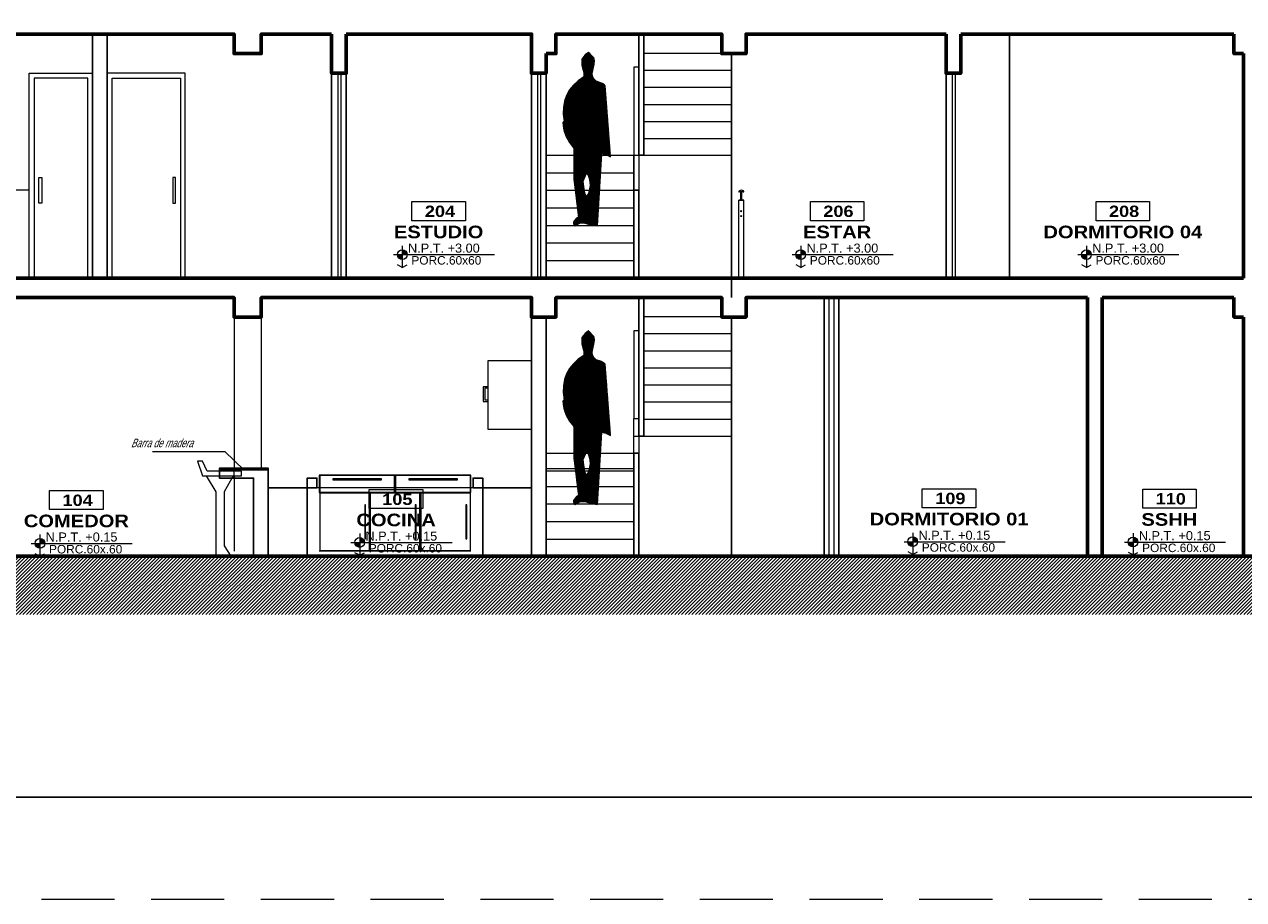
# Model space of a CAD drawing. Header units: metres. Extents: x -13 to 533, y -25 to 219.
# Tile 70 of 99: x 103 to 115, y -7 to 2. Entities that reach past the tile are written whole.
import ezdxf
from ezdxf.enums import TextEntityAlignment as Align

# ---------------------------------------------------------------- set-up
doc = ezdxf.new("R2010")
doc.units = ezdxf.units.M
doc.linetypes.add('HIDDEN', pattern=[0.375, 0.25, -0.125])
for name, color, linetype, lineweight in [('NPT', 255, 'Continuous', 13), ('Pluma 0.1', 252, 'Continuous', 9), ('Pluma 0.2', 252, 'Continuous', 20), ('PLUMA 0.3', 251, 'Continuous', 30), ('PLUMA 0.8', 1, 'Continuous', 60), ('TEXTO', 14, 'Continuous', 40), ('Textos', 7, 'Continuous', 0)]:
    doc.layers.add(name, color=color, linetype=linetype, lineweight=lineweight)
doc.layers.add('TEXTO 0.3', color=3, linetype='Continuous')
doc.layers.add('TEXTURAS', color=7, linetype='Continuous', lineweight=5, true_color=0x8a8a8a)
doc.styles.add('ARIAL BLACK', font='txt', dxfattribs={"height": 0.1})
doc.styles.add('STYLE1', font='arial.ttf', dxfattribs={"height": 0.3})
doc.styles.add('TTArial', font='ARIALN.TTF')

# ---------------------------------------------------------------- blocks, each defined once
blk = doc.blocks.new('A$C4A151EDC')
at = {"color": 0}
for p, q in [((0.176, 1.784), (0.254, 1.862)), ((0.176, 1.777), (0.257, 1.859)), ((0.176, 1.772), (0.261, 1.856)), ((0.177, 1.791), (0.25, 1.864)), ((0.177, 1.766), (0.265, 1.854)), ((0.178, 1.799), (0.247, 1.867)), ((0.178, 1.76), (0.268, 1.851)), ((0.178, 1.755), (0.272, 1.848)), ((0.179, 1.806), (0.243, 1.87)), ((0.179, 1.749), (0.275, 1.846)), ((0.18, 1.744), (0.278, 1.842)), ((0.223, 1.856), (0.239, 1.873)), ((0.181, 1.739), (0.281, 1.839)), ((0.182, 1.734), (0.284, 1.835)), ((0.183, 1.728), (0.287, 1.832)), ((0.184, 1.723), (0.289, 1.828)), ((0.185, 1.718), (0.292, 1.825)), ((0.186, 1.713), (0.295, 1.822)), ((0.186, 1.594), (0.305, 1.713)), ((0.188, 1.708), (0.298, 1.818)), ((0.189, 1.703), (0.301, 1.815)), ((0.19, 1.698), (0.303, 1.811)), ((0.191, 1.693), (0.306, 1.808)), ((0.192, 1.687), (0.309, 1.804)), ((0.192, 1.606), (0.307, 1.721)), ((0.193, 1.682), (0.312, 1.801)), ((0.194, 1.677), (0.312, 1.795)), ((0.195, 1.672), (0.312, 1.788)), ((0.196, 1.666), (0.311, 1.782)), ((0.196, 1.616), (0.309, 1.729)), ((0.197, 1.661), (0.311, 1.775)), ((0.197, 1.655), (0.311, 1.769)), ((0.197, 1.623), (0.31, 1.736)), ((0.198, 1.65), (0.311, 1.762)), ((0.198, 1.637), (0.31, 1.749)), ((0.198, 1.63), (0.31, 1.743)), ((0.199, 1.644), (0.31, 1.756)), ((0.042, 1.294), (0.33, 1.581)), ((0.043, 1.307), (0.322, 1.586)), ((0.043, 1.3), (0.326, 1.583)), ((0.044, 1.314), (0.318, 1.588)), ((0.045, 1.327), (0.311, 1.593)), ((0.045, 1.321), (0.315, 1.591)), ((0.046, 1.341), (0.303, 1.598)), ((0.046, 1.334), (0.307, 1.596)), ((0.047, 1.355), (0.296, 1.603)), ((0.047, 1.348), (0.3, 1.601)), ((0.048, 1.368), (0.289, 1.609)), ((0.048, 1.361), (0.292, 1.606)), ((0.049, 1.382), (0.288, 1.62)), ((0.049, 1.375), (0.288, 1.614)), ((0.05, 1.395), (0.288, 1.633)), ((0.05, 1.389), (0.288, 1.627)), ((0.051, 1.409), (0.288, 1.645)), ((0.051, 1.402), (0.288, 1.639)), ((0.052, 1.422), (0.289, 1.659)), ((0.052, 1.416), (0.288, 1.652)), ((0.053, 1.436), (0.296, 1.679)), ((0.053, 1.429), (0.293, 1.669)), ((0.054, 1.45), (0.302, 1.697)), ((0.054, 1.443), (0.3, 1.688)), ((0.055, 1.456), (0.304, 1.705)), ((0.021, 1.022), (0.452, 1.453)), ((0.021, 1.015), (0.454, 1.449)), ((0.022, 1.036), (0.448, 1.461)), ((0.022, 1.029), (0.45, 1.457)), ((0.023, 1.049), (0.443, 1.469)), ((0.023, 1.042), (0.446, 1.465)), ((0.024, 1.056), (0.44, 1.472)), ((0.025, 1.07), (0.435, 1.479)), ((0.025, 1.063), (0.437, 1.476)), ((0.026, 1.083), (0.429, 1.486)), ((0.026, 1.076), (0.432, 1.483)), ((0.027, 1.097), (0.423, 1.493)), ((0.027, 1.09), (0.426, 1.489)), ((0.028, 1.11), (0.418, 1.5)), ((0.028, 1.103), (0.421, 1.496)), ((0.029, 1.124), (0.412, 1.507)), ((0.029, 1.117), (0.415, 1.503)), ((0.03, 1.137), (0.407, 1.514)), ((0.03, 1.131), (0.409, 1.51)), ((0.031, 1.151), (0.401, 1.52)), ((0.031, 1.144), (0.404, 1.517)), ((0.032, 1.165), (0.394, 1.526)), ((0.032, 1.158), (0.397, 1.523)), ((0.033, 1.178), (0.388, 1.532)), ((0.033, 1.171), (0.391, 1.529)), ((0.034, 1.185), (0.384, 1.535)), ((0.035, 1.198), (0.378, 1.541)), ((0.035, 1.192), (0.381, 1.538)), ((0.036, 1.212), (0.371, 1.547)), ((0.036, 1.205), (0.375, 1.544)), ((0.037, 1.226), (0.365, 1.553)), ((0.037, 1.219), (0.368, 1.55)), ((0.038, 1.239), (0.358, 1.559)), ((0.038, 1.232), (0.361, 1.556)), ((0.039, 1.253), (0.352, 1.565)), ((0.039, 1.246), (0.355, 1.562)), ((0.04, 1.266), (0.344, 1.57)), ((0.04, 1.26), (0.348, 1.568)), ((0.041, 1.28), (0.337, 1.576)), ((0.041, 1.273), (0.341, 1.573)), ((0.042, 1.287), (0.333, 1.578)), ((0.056, 1.463), (0.153, 1.56)), ((0.056, 1.47), (0.143, 1.557)), ((0.057, 1.477), (0.133, 1.553)), ((0.057, 1.484), (0.124, 1.55)), ((0.058, 1.49), (0.114, 1.547)), ((0.058, 1.497), (0.104, 1.543)), ((0.059, 1.504), (0.093, 1.539)), ((0.059, 1.511), (0.08, 1.532)), ((0.006, 0.825), (0.502, 1.321)), ((0.006, 0.818), (0.503, 1.316)), ((0.007, 0.839), (0.5, 1.332)), ((0.007, 0.832), (0.501, 1.327)), ((0.008, 0.852), (0.498, 1.343)), ((0.008, 0.846), (0.499, 1.337)), ((0.009, 0.866), (0.496, 1.352)), ((0.009, 0.859), (0.497, 1.348)), ((0.01, 0.88), (0.493, 1.362)), ((0.01, 0.873), (0.494, 1.357)), ((0.011, 0.893), (0.489, 1.371)), ((0.011, 0.886), (0.491, 1.366)), ((0.012, 0.907), (0.486, 1.38)), ((0.012, 0.9), (0.488, 1.376)), ((0.013, 0.913), (0.484, 1.385)), ((0.014, 0.927), (0.481, 1.394)), ((0.014, 0.92), (0.483, 1.39)), ((0.015, 0.941), (0.478, 1.404)), ((0.015, 0.934), (0.48, 1.399)), ((0.016, 0.954), (0.474, 1.412)), ((0.016, 0.947), (0.476, 1.408)), ((0.017, 0.968), (0.47, 1.42)), ((0.017, 0.961), (0.472, 1.416)), ((0.018, 0.981), (0.465, 1.429)), ((0.018, 0.975), (0.468, 1.424)), ((0.019, 0.995), (0.461, 1.437)), ((0.019, 0.988), (0.463, 1.433)), ((0.02, 1.008), (0.457, 1.445)), ((0.02, 1.002), (0.459, 1.441)), ((0, 0.751), (0.51, 1.26)), ((0.001, 0.764), (0.51, 1.272)), ((0.001, 0.757), (0.51, 1.266)), ((0.002, 0.778), (0.509, 1.284)), ((0.002, 0.771), (0.509, 1.278)), ((0.002, 0.746), (0.51, 1.254)), ((0.003, 0.785), (0.508, 1.289)), ((0.004, 0.798), (0.506, 1.3)), ((0.004, 0.791), (0.507, 1.295)), ((0.005, 0.812), (0.504, 1.311)), ((0.005, 0.805), (0.505, 1.305)), ((0.015, 0.752), (0.51, 1.248)), ((0.027, 0.759), (0.51, 1.242)), ((0.04, 0.765), (0.51, 1.236)), ((0.052, 0.771), (0.511, 1.229)), ((0.06, 0.773), (0.511, 1.223)), ((0.068, 0.774), (0.511, 1.217)), ((0.076, 0.776), (0.511, 1.211)), ((0.084, 0.778), (0.511, 1.205)), ((0.092, 0.779), (0.51, 1.198)), ((0.096, 0.777), (0.509, 1.191)), ((0.096, 0.771), (0.509, 1.184)), ((0.096, 0.765), (0.508, 1.177)), ((0.097, 0.759), (0.507, 1.17)), ((0.097, 0.753), (0.507, 1.163)), ((0.097, 0.747), (0.506, 1.156)), ((0.098, 0.742), (0.505, 1.149)), ((0.098, 0.736), (0.504, 1.142)), ((0.098, 0.73), (0.504, 1.135)), ((0.099, 0.724), (0.503, 1.128)), ((0.099, 0.718), (0.506, 1.125)), ((0.1, 0.712), (0.509, 1.122)), ((0.1, 0.706), (0.513, 1.119)), ((0.1, 0.7), (0.516, 1.116)), ((0.101, 0.694), (0.515, 1.108)), ((0.101, 0.688), (0.514, 1.101)), ((0.101, 0.683), (0.513, 1.094)), ((0.102, 0.677), (0.512, 1.087)), ((0.102, 0.671), (0.512, 1.08)), ((0.102, 0.665), (0.511, 1.073)), ((0.103, 0.659), (0.51, 1.066)), ((0.103, 0.653), (0.509, 1.059)), ((0.103, 0.647), (0.508, 1.052)), ((0.104, 0.641), (0.507, 1.045)), ((0.104, 0.635), (0.507, 1.038)), ((0.105, 0.629), (0.504, 1.028)), ((0.105, 0.624), (0.5, 1.019)), ((0.105, 0.618), (0.497, 1.01)), ((0.106, 0.612), (0.494, 1)), ((0.106, 0.606), (0.491, 0.991)), ((0.106, 0.6), (0.488, 0.981)), ((0.107, 0.594), (0.485, 0.972)), ((0.107, 0.588), (0.481, 0.962)), ((0.107, 0.582), (0.472, 0.947)), ((0.108, 0.576), (0.464, 0.932)), ((0.108, 0.57), (0.455, 0.917)), ((0.109, 0.565), (0.447, 0.903)), ((0.109, 0.559), (0.424, 0.873)), ((0.109, 0.553), (0.396, 0.839)), ((0.11, 0.547), (0.396, 0.833)), ((0.11, 0.541), (0.396, 0.827)), ((0.11, 0.535), (0.396, 0.821)), ((0.111, 0.529), (0.396, 0.814)), ((0.111, 0.523), (0.396, 0.808)), ((0.111, 0.517), (0.396, 0.802)), ((0.112, 0.511), (0.396, 0.796)), ((0.112, 0.505), (0.396, 0.789)), ((0.112, 0.5), (0.396, 0.783)), ((0.113, 0.494), (0.396, 0.777)), ((0.113, 0.488), (0.396, 0.771)), ((0.114, 0.482), (0.396, 0.764)), ((0.114, 0.476), (0.396, 0.758)), ((0.114, 0.47), (0.396, 0.752)), ((0.115, 0.464), (0.396, 0.745)), ((0.115, 0.458), (0.396, 0.739)), ((0.115, 0.452), (0.396, 0.733)), ((0.116, 0.446), (0.396, 0.727)), ((0.116, 0.441), (0.396, 0.72)), ((0.116, 0.435), (0.396, 0.714)), ((0.117, 0.429), (0.396, 0.708)), ((0.117, 0.423), (0.396, 0.702)), ((0.264, 0.564), (0.396, 0.695)), ((0.266, 0.559), (0.396, 0.689)), ((0.268, 0.555), (0.396, 0.683)), ((0.27, 0.55), (0.396, 0.677)), ((0.272, 0.546), (0.396, 0.67)), ((0.273, 0.542), (0.396, 0.664)), ((0.118, 0.417), (0.239, 0.539)), ((0.118, 0.411), (0.234, 0.527)), ((0.275, 0.537), (0.396, 0.658)), ((0.277, 0.533), (0.396, 0.652)), ((0.279, 0.528), (0.396, 0.645)), ((0.281, 0.524), (0.396, 0.639)), ((0.283, 0.52), (0.396, 0.633)), ((0.285, 0.515), (0.396, 0.627)), ((0.286, 0.511), (0.396, 0.62)), ((0.288, 0.506), (0.396, 0.614)), ((0.29, 0.502), (0.396, 0.608)), ((0.292, 0.498), (0.396, 0.601)), ((0.293, 0.424), (0.396, 0.526)), ((0.294, 0.493), (0.396, 0.595)), ((0.294, 0.431), (0.396, 0.533)), ((0.295, 0.438), (0.396, 0.539)), ((0.296, 0.489), (0.396, 0.589)), ((0.296, 0.452), (0.396, 0.551)), ((0.296, 0.445), (0.396, 0.545)), ((0.297, 0.459), (0.396, 0.558)), ((0.298, 0.484), (0.396, 0.583)), ((0.298, 0.466), (0.396, 0.564)), ((0.299, 0.48), (0.396, 0.576)), ((0.299, 0.473), (0.396, 0.57)), ((0.118, 0.405), (0.228, 0.515)), ((0.119, 0.399), (0.226, 0.506)), ((0.119, 0.393), (0.224, 0.498)), ((0.119, 0.387), (0.222, 0.491)), ((0.12, 0.382), (0.221, 0.483)), ((0.12, 0.376), (0.22, 0.475)), ((0.12, 0.37), (0.219, 0.469)), ((0.121, 0.364), (0.219, 0.462)), ((0.121, 0.358), (0.219, 0.456)), ((0.122, 0.352), (0.219, 0.449)), ((0.122, 0.346), (0.219, 0.443)), ((0.122, 0.34), (0.219, 0.437)), ((0.123, 0.334), (0.22, 0.432)), ((0.123, 0.328), (0.221, 0.426)), ((0.123, 0.323), (0.222, 0.421)), ((0.124, 0.317), (0.223, 0.416)), ((0.124, 0.311), (0.224, 0.411)), ((0.124, 0.305), (0.225, 0.406)), ((0.125, 0.299), (0.226, 0.4)), ((0.125, 0.293), (0.227, 0.395)), ((0.132, 0.175), (0.387, 0.43)), ((0.133, 0.169), (0.386, 0.423)), ((0.133, 0.163), (0.386, 0.416)), ((0.133, 0.157), (0.385, 0.409)), ((0.134, 0.151), (0.384, 0.402)), ((0.264, 0.313), (0.388, 0.437)), ((0.269, 0.324), (0.389, 0.444)), ((0.273, 0.335), (0.39, 0.451)), ((0.278, 0.345), (0.391, 0.458)), ((0.282, 0.356), (0.391, 0.465)), ((0.284, 0.364), (0.392, 0.472)), ((0.285, 0.372), (0.393, 0.48)), ((0.287, 0.379), (0.394, 0.487)), ((0.288, 0.387), (0.395, 0.494)), ((0.289, 0.395), (0.395, 0.501)), ((0.291, 0.402), (0.396, 0.508)), ((0.292, 0.417), (0.396, 0.52)), ((0.292, 0.409), (0.396, 0.514)), ((0.125, 0.287), (0.228, 0.39)), ((0.126, 0.281), (0.229, 0.385)), ((0.126, 0.275), (0.23, 0.379)), ((0.127, 0.269), (0.231, 0.374)), ((0.127, 0.264), (0.232, 0.369)), ((0.127, 0.258), (0.234, 0.364)), ((0.128, 0.252), (0.236, 0.36)), ((0.128, 0.246), (0.237, 0.355)), ((0.128, 0.24), (0.239, 0.351)), ((0.129, 0.234), (0.241, 0.347)), ((0.129, 0.228), (0.243, 0.342)), ((0.129, 0.222), (0.245, 0.338)), ((0.13, 0.216), (0.247, 0.334)), ((0.13, 0.21), (0.25, 0.33)), ((0.131, 0.205), (0.253, 0.327)), ((0.131, 0.199), (0.255, 0.323)), ((0.131, 0.193), (0.258, 0.32)), ((0.132, 0.187), (0.261, 0.316)), ((0.132, 0.181), (0.263, 0.312)), ((0.134, 0.146), (0.383, 0.395)), ((0.135, 0.14), (0.382, 0.387)), ((0.135, 0.134), (0.381, 0.38)), ((0.135, 0.128), (0.381, 0.373)), ((0.136, 0.122), (0.38, 0.366)), ((0.136, 0.116), (0.379, 0.359)), ((0.136, 0.11), (0.378, 0.352)), ((0.137, 0.104), (0.377, 0.345)), ((0.137, 0.098), (0.376, 0.338)), ((0.137, 0.092), (0.376, 0.331)), ((0.138, 0.087), (0.375, 0.324)), ((0.138, 0.081), (0.374, 0.317)), ((0.138, 0.075), (0.373, 0.309)), ((0.139, 0.069), (0.372, 0.302)), ((0.139, 0.063), (0.371, 0.295)), ((0.14, 0.057), (0.371, 0.288)), ((0.14, 0.051), (0.37, 0.281)), ((0.14, 0.045), (0.369, 0.274)), ((0.141, 0.039), (0.368, 0.267)), ((0.141, 0.033), (0.367, 0.26)), ((0.141, 0.028), (0.367, 0.253)), ((0.142, 0.022), (0.366, 0.246)), ((0.142, 0.016), (0.365, 0.239)), ((0.142, 0.01), (0.364, 0.231)), ((0.143, 0.004), (0.363, 0.224)), ((0.145, 0), (0.362, 0.217)), ((0.153, 0.001), (0.362, 0.21)), ((0.16, 0.003), (0.361, 0.203)), ((0.168, 0.004), (0.36, 0.196)), ((0.175, 0.005), (0.359, 0.189)), ((0.183, 0.006), (0.358, 0.182)), ((0.19, 0.007), (0.357, 0.175)), ((0.198, 0.009), (0.357, 0.168)), ((0.205, 0.01), (0.356, 0.161)), ((0.214, 0.013), (0.355, 0.154)), ((0.223, 0.015), (0.354, 0.146)), ((0.232, 0.018), (0.353, 0.139)), ((0.24, 0.02), (0.352, 0.132)), ((0.249, 0.023), (0.352, 0.125)), ((0.258, 0.025), (0.351, 0.118)), ((0.266, 0.027), (0.35, 0.111)), ((0.274, 0.029), (0.349, 0.104)), ((0.282, 0.03), (0.348, 0.097)), ((0.289, 0.032), (0.352, 0.094)), ((0.296, 0.032), (0.356, 0.092)), ((0.302, 0.032), (0.36, 0.09)), ((0.308, 0.032), (0.364, 0.088)), ((0.314, 0.032), (0.368, 0.085)), ((0.32, 0.031), (0.371, 0.082)), ((0.326, 0.03), (0.374, 0.079)), ((0.33, 0.029), (0.377, 0.076)), ((0.335, 0.027), (0.38, 0.072)), ((0.34, 0.025), (0.383, 0.069)), ((0.344, 0.024), (0.386, 0.065)), ((0.349, 0.022), (0.389, 0.062)), ((0.353, 0.02), (0.391, 0.059)), ((0.357, 0.018), (0.394, 0.055)), ((0.361, 0.015), (0.396, 0.05)), ((0.364, 0.013), (0.398, 0.046)), ((0.368, 0.01), (0.4, 0.042)), ((0.372, 0.008), (0.4, 0.036)), ((0.376, 0.005), (0.401, 0.03)), ((0.379, 0.003), (0.401, 0.024)), ((0.383, 0), (0.397, 0.014))]:
    blk.add_line(p, q, dxfattribs=at)
at = {"linetype": 'Continuous'}
for p, q in [((0.18, 1.813), (0.239, 1.873)), ((0.239, 1.873), (0.275, 1.846)), ((0.275, 1.846), (0.312, 1.801)), ((0.175, 1.78), (0.18, 1.813)), ((0.179, 1.747), (0.175, 1.78)), ((0.194, 1.678), (0.179, 1.747)), ((0.31, 1.733), (0.302, 1.694)), ((0.312, 1.801), (0.31, 1.733)), ((0.156, 1.561), (0.183, 1.587)), ((0.183, 1.587), (0.196, 1.615)), ((0.199, 1.645), (0.194, 1.678)), ((0.196, 1.615), (0.199, 1.645)), ((0.302, 1.694), (0.288, 1.656)), ((0.288, 1.656), (0.288, 1.609)), ((0.288, 1.609), (0.35, 1.567)), ((0, 0.745), (0.059, 1.513)), ((0.059, 1.513), (0.075, 1.529)), ((0.075, 1.529), (0.099, 1.542)), ((0.099, 1.542), (0.156, 1.561)), ((0.35, 1.567), (0.402, 1.519)), ((0.402, 1.519), (0.445, 1.467)), ((0.445, 1.467), (0.476, 1.409)), ((0.476, 1.409), (0.498, 1.347)), ((0.498, 1.347), (0.509, 1.28)), ((0.511, 1.207), (0.503, 1.129)), ((0.509, 1.28), (0.511, 1.207)), ((0.503, 1.129), (0.516, 1.116)), ((0.516, 1.116), (0.507, 1.038)), ((0.482, 0.965), (0.445, 0.899)), ((0.507, 1.038), (0.482, 0.965)), ((0.445, 0.899), (0.396, 0.84)), ((0.396, 0.84), (0.396, 0.505)), ((0.052, 0.771), (0, 0.745)), ((0.095, 0.78), (0.052, 0.771)), ((0.143, 0), (0.095, 0.78)), ((0.227, 0.512), (0.241, 0.543)), ((0.241, 0.543), (0.264, 0.565)), ((0.264, 0.565), (0.3, 0.48)), ((0.219, 0.438), (0.22, 0.477)), ((0.233, 0.365), (0.219, 0.438)), ((0.22, 0.477), (0.227, 0.512)), ((0.291, 0.401), (0.283, 0.357)), ((0.3, 0.48), (0.291, 0.401)), ((0.396, 0.505), (0.348, 0.096)), ((0.247, 0.335), (0.233, 0.365)), ((0.264, 0.312), (0.247, 0.335)), ((0.283, 0.357), (0.264, 0.312)), ((0.204, 0.01), (0.143, 0)), ((0.264, 0.027), (0.204, 0.01)), ((0.293, 0.032), (0.264, 0.027)), ((0.322, 0.032), (0.293, 0.032)), ((0.352, 0.022), (0.322, 0.032)), ((0.348, 0.096), (0.37, 0.085)), ((0.383, 0), (0.352, 0.022)), ((0.37, 0.085), (0.392, 0.058)), ((0.396, 0.012), (0.383, 0)), ((0.392, 0.058), (0.4, 0.042)), ((0.401, 0.026), (0.396, 0.012)), ((0.4, 0.042), (0.401, 0.026))]:
    blk.add_line(p, q, dxfattribs=at)
blk = doc.blocks.new('rtyjety')
at = {"layer": 'NPT', "lineweight": 20, "extrusion": (-1.47885e-11, -2.65303e-07, 1)}
h = blk.add_hatch(color=256, dxfattribs=at)
h.paths.add_polyline_path([(-24.42, -23.531), (-24.42, -23.625), (-24.326, -23.625, 0.414214)])
h.paths.add_polyline_path([(-24.42, -23.625), (-24.514, -23.625, 0.414214), (-24.42, -23.719)])
at = {"layer": 'NPT', "lineweight": 20, "extrusion": (-1.2658e-11, -2.65304e-07, 1)}
for p, q in [((-24.588, -23.625, 0), (-22.645, -23.625, 0)), ((-24.42, -23.454, 0), (-24.42, -23.871, 0)), ((-24.42, -23.871, 0), (-24.511, -23.823, 0)), ((-24.42, -23.871, 0), (-24.33, -23.823, 0))]:
    blk.add_line(p, q, dxfattribs=at)
blk.add_circle((-24.42, -23.625, 0), 0.0938, dxfattribs=at)
blk = doc.blocks.new('NOMBRES AMBIENTES DIFER 1')
at = {"layer": 'Textos', "color": 8}
blk.add_lwpolyline([(0.243, 1.342), (1.6, 1.342), (1.6, 0.858), (0.243, 0.858)], close=True, dxfattribs=at)
at = {"layer": 'NPT', "extrusion": (1.2658e-11, 2.65304e-07, 1), "xscale": 1.318472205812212, "yscale": 1.318472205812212, "zscale": 1.318472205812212, "rotation": 359.9999999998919}
blk.add_blockref('rtyjety', (32.197, 31.148, 0), dxfattribs=at)
at = {"layer": 'Textos', "color": 30, "style": 'STYLE1'}
blk.add_text('N.P.T.', height=0.2307, rotation=360, dxfattribs=at).set_placement((0.145, 0.046))
at = {"layer": 'Textos', "color": 8, "style": 'ARIAL BLACK'}
blk.add_attdef('B-300', text='', height=0.287, rotation=360, dxfattribs=at).set_placement((0.954, 0.951), align=Align.CENTER)
at = {"layer": 'Textos', "style": 'ARIAL BLACK'}
blk.add_attdef('NOMBRE', text='', height=0.319, rotation=360, dxfattribs=at).set_placement((1.012, 0.413), align=Align.CENTER)
at = {"layer": 'Textos', "color": 30, "style": 'STYLE1'}
blk.add_attdef('0.00', (1.149, 0.046), '', height=0.231, rotation=360, dxfattribs=at)
at = {"layer": 'Textos', "color": 35, "style": 'STYLE1'}
for tag, p in [('PISO:', (0.186, -0.468)), ('SERIE', (0.161, -0.763)), ('COLOR', (0.119, -1.093))]:
    blk.add_attdef(tag, p, '', height=0.215, rotation=360, dxfattribs=at)

msp = doc.modelspace()

# ---------------------------------------------------------------- hatches: boundary and pattern name
at = {"layer": 'TEXTURAS', "transparency": 33554503}
h = msp.add_hatch(dxfattribs=at)
h.set_pattern_fill('_USER', color=256, scale=0.025, angle=45, style=0, pattern_type=0)
h.set_pattern_definition([(45, (-21.654395, -52.839247), (-0.0176776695, 0.0176776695), [])])
h.paths.add_polyline_path([(95.44, -3.116), (115.44, -3.116), (115.44, -3.266), (120.02, -3.266), (120.02, -3.716), (90.52, -3.716), (90.52, -3.266), (95.44, -3.266)])

# ---------------------------------------------------------------- linework, layer by layer
at = {"layer": 'Pluma 0.1'}
for points in [[(103.44, -0.266), (103.44, 1.784), (102.89, 1.784), (102.89, -0.266)], [(103.69, -0.266), (103.69, 1.784), (104.39, 1.784), (104.39, -0.266)]]:
    msp.add_lwpolyline(points, dxfattribs=at)
for points in [[(102.94, 0.766), (102.969, 0.766), (102.969, 0.502), (102.94, 0.502)], [(104.34, 0.766), (104.312, 0.766), (104.312, 0.502), (104.34, 0.502)]]:
    msp.add_lwpolyline(points, close=True, dxfattribs=at)
at = {"layer": 'Pluma 0.2'}
for p, q in [((109.14, 2.039), (110.04, 2.039)), ((106.003, 1.834), (106.003, -0.266)), ((106.033, 1.834), (106.033, -0.266)), ((108.052, 1.834), (108.052, -0.266)), ((108.082, 1.834), (108.082, -0.266)), ((109.14, 1.864), (110.04, 1.864)), ((112.303, 1.834), (112.303, -0.266)), ((112.333, 1.834), (112.333, -0.266)), ((109.14, 1.689), (110.04, 1.689)), ((109.14, 1.514), (110.04, 1.514)), ((109.14, 1.339), (110.04, 1.339)), ((109.14, 1.164), (110.04, 1.164)), ((109.14, 0.994), (110.04, 0.994)), ((102.84, 0.634), (101.687, 0.634)), ((110.116, 0.532), (110.166, 0.532)), ((110.166, 0.532), (110.116, 0.532)), ((110.116, -0.266), (110.116, 0.532)), ((110.116, -0.266), (110.116, 0.532)), ((110.116, 0.532), (110.166, 0.532)), ((110.166, 0.532), (110.116, 0.532)), ((110.116, -0.266), (110.116, 0.532)), ((110.116, -0.266), (110.116, 0.532)), ((110.136, 0.532), (110.136, 0.617)), ((110.136, 0.532), (110.136, 0.617)), ((110.136, 0.532), (110.136, 0.532)), ((110.136, 0.532), (110.136, 0.532)), ((110.136, 0.532), (110.137, 0.532)), ((110.137, 0.532), (110.136, 0.532)), ((110.136, 0.532), (110.136, 0.532)), ((110.136, 0.532), (110.136, 0.532)), ((110.136, 0.532), (110.137, 0.532)), ((110.137, 0.532), (110.136, 0.532)), ((110.137, 0.532), (110.137, 0.532)), ((110.137, 0.532), (110.138, 0.532)), ((110.137, 0.532), (110.137, 0.532)), ((110.138, 0.532), (110.137, 0.532)), ((110.137, 0.532), (110.137, 0.532)), ((110.137, 0.532), (110.138, 0.532)), ((110.137, 0.532), (110.137, 0.532)), ((110.138, 0.532), (110.137, 0.532)), ((110.138, 0.532), (110.14, 0.532)), ((110.14, 0.532), (110.138, 0.532)), ((110.138, 0.532), (110.14, 0.532)), ((110.14, 0.532), (110.138, 0.532)), ((110.14, 0.532), (110.141, 0.532)), ((110.141, 0.532), (110.14, 0.532)), ((110.14, 0.532), (110.141, 0.532)), ((110.141, 0.532), (110.14, 0.532)), ((110.141, 0.532), (110.142, 0.532)), ((110.142, 0.532), (110.141, 0.532)), ((110.141, 0.532), (110.142, 0.532)), ((110.142, 0.532), (110.141, 0.532)), ((110.142, 0.532), (110.143, 0.532)), ((110.143, 0.532), (110.142, 0.532)), ((110.142, 0.532), (110.143, 0.532)), ((110.143, 0.532), (110.142, 0.532)), ((110.143, 0.532), (110.144, 0.532)), ((110.144, 0.532), (110.143, 0.532)), ((110.143, 0.532), (110.144, 0.532)), ((110.144, 0.532), (110.143, 0.532)), ((110.144, 0.532), (110.145, 0.532)), ((110.145, 0.532), (110.144, 0.532)), ((110.144, 0.532), (110.145, 0.532)), ((110.145, 0.532), (110.144, 0.532)), ((110.145, 0.532), (110.146, 0.532)), ((110.146, 0.532), (110.145, 0.532)), ((110.145, 0.532), (110.146, 0.532)), ((110.146, 0.532), (110.145, 0.532)), ((110.146, 0.532), (110.146, 0.617)), ((110.146, 0.532), (110.146, 0.617)), ((110.146, 0.532), (110.146, 0.532)), ((110.146, 0.532), (110.146, 0.532)), ((110.146, 0.532), (110.146, 0.532)), ((110.146, 0.532), (110.146, 0.532)), ((110.166, -0.266), (110.166, 0.532)), ((110.166, -0.266), (110.166, 0.532)), ((110.166, -0.266), (110.166, 0.532)), ((110.166, -0.266), (110.166, 0.532)), ((111.038, -0.466), (111.038, -3.116)), ((111.088, -0.466), (111.088, -3.116)), ((104.94, -0.666), (104.94, -2.216)), ((105.219, -0.666), (105.219, -2.216)), ((109.14, -0.661), (110.04, -0.661)), ((109.14, -0.836), (110.04, -0.836)), ((109.14, -1.011), (110.04, -1.011)), ((109.14, -1.186), (110.04, -1.186)), ((109.14, -1.361), (110.04, -1.361)), ((109.14, -1.536), (110.04, -1.536)), ((109.14, -1.711), (110.04, -1.711)), ((109.039, -1.886), (110.04, -1.886)), ((104.94, -2.316), (104.94, -2.244)), ((109.039, -2.221), (108.139, -2.221)), ((104.94, -2.294), (104.94, -3.066)), ((105.814, -2.286), (105.814, -2.455)), ((107.369, -2.286), (105.814, -2.286)), ((106.591, -2.465), (106.591, -2.286)), ((107.39, -2.416), (105.79, -2.416)), ((107.369, -2.465), (105.814, -2.465)), ((106.332, -3.063), (106.332, -2.465)), ((106.851, -3.063), (106.851, -2.465)), ((105.814, -3.063), (107.369, -3.063))]:
    msp.add_line(p, q, dxfattribs=at)
at = {"layer": 'Pluma 0.2', "color": 0, "linetype": 'HIDDEN', "lineweight": 5, "ltscale": 3}
msp.add_lwpolyline([(87.715, -6.637), (87.715, 23.863), (130.715, 23.863), (130.715, -6.637)], close=True, dxfattribs=at)
at = {"layer": 'Pluma 0.2', "color": 0, "lineweight": 30, "ltscale": 0.5}
msp.add_lwpolyline([(88.665, 22.913), (129.665, 22.913), (129.665, -5.587), (88.665, -5.587)], close=True, dxfattribs=at)
at = {"layer": 'Pluma 0.2', "color": 0}
for points in [[(109.04, 1.894), (109.04, 0.994), (109.09, 0.994), (109.09, 1.894), (109.04, 1.894)], [(102.84, -0.266), (102.84, 1.834), (103.49, 1.834), (103.49, -0.266)], [(104.44, -0.266), (104.44, 1.834), (103.64, 1.834), (103.64, -0.266)], [(108.139, 0.994), (109.039, 0.994), (109.039, 0.814)], [(108.139, 0.814), (109.039, 0.814), (109.039, 0.634)], [(108.139, 0.634), (109.039, 0.634), (109.039, 0.454)], [(108.139, 0.454), (109.039, 0.454), (109.039, 0.274)], [(108.139, 0.274), (109.039, 0.274), (109.039, 0.094)], [(108.139, 0.094), (109.039, 0.094), (109.039, -0.086)], [(108.139, -0.086), (109.039, -0.086), (109.039, -0.266)], [(109.04, -0.806), (109.04, -1.706), (109.09, -1.706), (109.09, -0.806), (109.04, -0.806)], [(107.99, -1.116), (107.54, -1.116), (107.54, -1.816), (107.99, -1.816)], [(107.54, -1.381), (107.495, -1.381), (107.495, -1.531), (107.54, -1.531)], [(107.54, -1.396), (107.51, -1.396), (107.51, -1.516), (107.54, -1.516)], [(108.139, -2.061), (109.039, -2.061), (109.039, -2.241)], [(109.039, -2.066), (109.039, -2.246)], [(108.139, -2.241), (109.039, -2.241), (109.039, -2.221)], [(104.932, -2.294), (104.838, -2.456), (104.838, -3.011), (104.907, -3.116), (104.757, -3.116), (104.757, -2.456), (104.656, -2.294)], [(106.452, -2.325), (105.953, -2.325), (105.953, -2.335), (106.452, -2.335), (106.452, -2.325)], [(107.229, -2.325), (106.731, -2.325), (106.731, -2.335), (107.229, -2.335), (107.229, -2.325)], [(108.139, -2.401), (109.039, -2.401), (109.039, -2.581)], [(106.28, -2.59), (106.28, -2.938), (106.289, -2.938), (106.289, -2.59), (106.28, -2.59)], [(106.798, -2.59), (106.798, -2.938), (106.808, -2.938), (106.808, -2.59), (106.798, -2.59)], [(107.316, -2.59), (107.316, -2.938), (107.326, -2.938), (107.326, -2.59), (107.316, -2.59)], [(108.139, -2.581), (109.039, -2.581), (109.039, -2.761)], [(108.139, -2.761), (109.039, -2.761), (109.039, -2.941)], [(108.139, -2.941), (109.039, -2.941), (109.039, -3.116)]]:
    msp.add_lwpolyline(points, dxfattribs=at)
for points in [[(109.089, 0.634), (109.039, 0.634), (109.039, 0.994), (109.089, 0.994)], [(109.089, -2.061), (109.039, -2.061), (109.039, -1.706), (109.089, -1.706)], [(105.015, -2.244), (104.665, -2.244), (104.615, -2.144), (104.565, -2.144), (104.615, -2.294), (105.015, -2.294)], [(106.591, -2.286), (105.814, -2.286), (105.814, -2.465), (106.591, -2.465)], [(106.586, -2.291), (105.819, -2.291), (105.819, -2.46), (106.586, -2.46)], [(107.369, -2.286), (106.591, -2.286), (106.591, -2.465), (107.369, -2.465)], [(107.364, -2.291), (106.596, -2.291), (106.596, -2.46), (107.364, -2.46)], [(106.327, -2.47), (105.819, -2.47), (105.819, -3.058), (106.327, -3.058)], [(106.846, -2.47), (106.337, -2.47), (106.337, -3.058), (106.846, -3.058)], [(107.364, -2.47), (106.856, -2.47), (106.856, -3.058), (107.364, -3.058)]]:
    msp.add_lwpolyline(points, close=True, dxfattribs=at)
at = {"layer": 'Pluma 0.2'}
for centre in [(110.14, 0.419), (110.14, 0.369)]:
    msp.add_circle(centre, 0.00566, dxfattribs=at)
for centre, radius, start, end in [((110.12, 0.621), 0.00605, 127.5359, 255.0708), ((110.14, 0.596), 0.0385, 51.7615, 128.6576), ((110.162, 0.621), 0.005, 250.4892, 70.4892), ((110.141, 0.561), 0.0588, 70.4892, 112.2847)]:
    msp.add_arc(centre, radius, start, end, dxfattribs=at)
msp.add_point((106.851, -2.863), dxfattribs=at)
at = {"layer": 'PLUMA 0.3'}
for p, q in [((105.94, 1.834), (105.94, -0.266)), ((106.09, 1.834), (106.09, -0.266)), ((107.989, 1.834), (107.989, -0.266)), ((108.139, 1.834), (108.139, -0.266)), ((110.99, -0.466), (110.99, -3.116)), ((111.14, -0.466), (111.14, -3.116))]:
    msp.add_line(p, q, dxfattribs=at)
for points in [[(103.49, 2.234), (103.49, -0.266)], [(103.64, -0.266), (103.64, 2.234)], [(109.09, 2.234), (109.09, 0.994), (109.14, 0.994), (109.14, 2.234), (109.09, 2.234)], [(112.24, 2.234), (112.24, -0.266)], [(112.89, 2.234), (112.89, -0.266)], [(110.04, 2.034), (110.04, -0.466)], [(109.039, 0.634), (109.039, -0.266), (109.089, -0.266), (109.089, 0.634), (109.039, 0.634)], [(109.09, -0.466), (109.089, -1.883), (109.14, -1.886), (109.14, -0.466), (109.09, -0.466)], [(107.989, -0.666), (107.989, -3.116)], [(108.139, -0.666), (108.139, -3.116)], [(110.04, -0.666), (110.04, -3.116)], [(105.29, -2.916), (105.29, -2.216), (104.79, -2.216), (104.79, -2.316), (105.14, -2.316), (105.14, -3.116)], [(105.29, -3.116), (105.29, -2.416), (105.79, -2.416), (105.79, -2.316), (105.69, -2.316), (105.69, -3.116)], [(107.99, -3.116), (107.99, -2.416), (107.39, -2.416), (107.39, -2.316), (107.49, -2.316), (107.49, -3.116)]]:
    msp.add_lwpolyline(points, dxfattribs=at)
msp.add_lwpolyline([(109.039, -3.116), (109.089, -3.116), (109.089, -2.061), (109.039, -2.061)], close=True, dxfattribs=at)
at = {"layer": 'PLUMA 0.8', "color": 152, "linetype": 'Continuous', "lineweight": 5}
for p, q in [((109.039, -1.536), (109.04, -1.536)), ((109.089, -1.711), (109.09, -1.711)), ((104.104, -2.043), (104.845, -2.043)), ((104.845, -2.043), (105.04, -2.231)), ((104.79, -2.221), (105.29, -2.221)), ((104.79, -2.227), (105.29, -2.227)), ((104.79, -2.231), (105.29, -2.231))]:
    msp.add_line(p, q, dxfattribs=at)
at = {"layer": 'PLUMA 0.8'}
msp.add_line((95.44, -3.116), (115.44, -3.116), dxfattribs=at)
for points in [[(105.94, 2.234), (105.219, 2.234), (105.219, 2.034), (104.94, 2.034), (104.94, 2.234), (101.94, 2.234), (101.94, 2.034), (101.69, 2.034), (101.69, 2.234), (99.138, 2.234)], [(105.94, 2.234), (105.94, 1.834), (106.09, 1.834), (106.09, 2.234)], [(107.989, 2.034), (107.991, 2.234), (106.09, 2.234)], [(107.989, 2.234), (107.989, 1.834), (108.139, 1.834), (108.139, 2.034)], [(112.24, 2.234), (110.19, 2.234), (110.19, 2.034), (109.94, 2.034), (109.94, 2.234), (108.24, 2.234), (108.24, 2.034), (108.139, 2.034)], [(112.24, 2.234), (112.24, 1.834), (112.39, 1.834), (112.39, 2.234)], [(115.19, 2.234), (112.39, 2.234)], [(115.19, 2.234), (115.19, 2.034), (115.29, 2.034)], [(115.29, 2.034), (115.29, -0.266)], [(115.29, -0.266), (95.59, -0.266)], [(113.69, -0.466), (110.19, -0.466), (110.19, -0.666), (109.94, -0.666), (109.94, -0.466), (108.24, -0.466), (108.24, -0.666), (107.989, -0.666), (107.991, -0.466), (105.219, -0.466), (105.219, -0.666), (104.94, -0.666), (104.94, -0.466), (101.94, -0.466), (101.94, -0.666), (101.69, -0.666), (101.69, -0.466), (99.138, -0.466)], [(113.69, -0.466), (113.69, -3.116)], [(115.19, -0.466), (113.84, -0.466)], [(113.84, -0.466), (113.84, -3.116)], [(115.19, -0.466), (115.19, -0.666), (115.29, -0.666)], [(115.29, -0.666), (115.29, -3.116)]]:
    msp.add_lwpolyline(points, dxfattribs=at)

# ---------------------------------------------------------------- block references
at = {"layer": 'TEXTO'}
ref = msp.add_blockref('NOMBRES AMBIENTES DIFER 1', (106.665, -0.025), dxfattribs=dict(at, xscale=0.4044226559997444, yscale=0.4044226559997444, zscale=0.4044226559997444))
ref.add_attrib('B-300', '204', dxfattribs={"layer": 'Textos', "color": 8, "height": 0.1162, "rotation": 360, "style": 'ARIAL BLACK'}).set_placement((107.051, 0.36, 0), align=Align.CENTER)
ref.add_attrib('NOMBRE', 'ESTUDIO', dxfattribs={"layer": 'Textos', "height": 0.1291, "rotation": 360, "style": 'ARIAL BLACK'}).set_placement((107.037, 0.142, 0), align=Align.CENTER)
ref.add_attrib('0.00', '+3.00', (107.129, -0.006, 0), dxfattribs={"layer": 'Textos', "color": 30, "height": 0.0933, "rotation": 360, "style": 'STYLE1'})
ref.add_attrib('PISO:', 'PORC.60x60', (106.758, -0.128, 0), dxfattribs={"layer": 'Textos', "color": 35, "height": 0.0871, "rotation": 360, "style": 'STYLE1'})
ref = msp.add_blockref('NOMBRES AMBIENTES DIFER 1', (110.75, -0.025), dxfattribs=dict(at, xscale=0.4044226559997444, yscale=0.4044226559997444, zscale=0.4044226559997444))
ref.add_attrib('B-300', '206', dxfattribs={"layer": 'Textos', "color": 8, "height": 0.1162, "rotation": 360, "style": 'ARIAL BLACK'}).set_placement((111.136, 0.36, 0), align=Align.CENTER)
ref.add_attrib('NOMBRE', 'ESTAR', dxfattribs={"layer": 'Textos', "height": 0.1291, "rotation": 360, "style": 'ARIAL BLACK'}).set_placement((111.123, 0.142, 0), align=Align.CENTER)
ref.add_attrib('0.00', '+3.00', (111.215, -0.006, 0), dxfattribs={"layer": 'Textos', "color": 30, "height": 0.0933, "rotation": 360, "style": 'STYLE1'})
ref.add_attrib('PISO:', 'PORC.60x60', (110.843, -0.128, 0), dxfattribs={"layer": 'Textos', "color": 35, "height": 0.0871, "rotation": 360, "style": 'STYLE1'})
ref = msp.add_blockref('NOMBRES AMBIENTES DIFER 1', (113.679, -0.025), dxfattribs=dict(at, xscale=0.4044226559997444, yscale=0.4044226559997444, zscale=0.4044226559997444))
ref.add_attrib('B-300', '208', dxfattribs={"layer": 'Textos', "color": 8, "height": 0.1162, "rotation": 360, "style": 'ARIAL BLACK'}).set_placement((114.065, 0.36, 0), align=Align.CENTER)
ref.add_attrib('NOMBRE', 'DORMITORIO 04', dxfattribs={"layer": 'Textos', "height": 0.12912, "rotation": 360, "style": 'ARIAL BLACK'}).set_placement((114.052, 0.142, 0), align=Align.CENTER)
ref.add_attrib('0.00', '+3.00', (114.144, -0.006, 0), dxfattribs={"layer": 'Textos', "color": 30, "height": 0.0933, "rotation": 360, "style": 'STYLE1'})
ref.add_attrib('PISO:', 'PORC.60x60', (113.772, -0.128, 0), dxfattribs={"layer": 'Textos', "color": 35, "height": 0.0871, "rotation": 360, "style": 'STYLE1'})
ref = msp.add_blockref('NOMBRES AMBIENTES DIFER 1', (102.95, -2.986), dxfattribs=dict(at, xscale=0.4044226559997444, yscale=0.4044226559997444, zscale=0.4044226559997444))
ref.add_attrib('B-300', '104', dxfattribs={"layer": 'Textos', "color": 8, "height": 0.1162, "rotation": 360, "style": 'ARIAL BLACK'}).set_placement((103.336, -2.602, 0), align=Align.CENTER)
ref.add_attrib('NOMBRE', 'COMEDOR', dxfattribs={"layer": 'Textos', "height": 0.1291, "rotation": 360, "style": 'ARIAL BLACK'}).set_placement((103.323, -2.82, 0), align=Align.CENTER)
ref.add_attrib('0.00', '+0.15', (103.415, -2.967, 0), dxfattribs={"layer": 'Textos', "color": 30, "height": 0.0933, "rotation": 360, "style": 'STYLE1'})
ref.add_attrib('PISO:', 'PORC.60x.60', (103.043, -3.089, 0), dxfattribs={"layer": 'Textos', "color": 35, "height": 0.08713, "rotation": 360, "style": 'STYLE1'})
ref = msp.add_blockref('NOMBRES AMBIENTES DIFER 1', (106.228, -2.976), dxfattribs=dict(at, xscale=0.4044226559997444, yscale=0.4044226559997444, zscale=0.4044226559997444))
ref.add_attrib('B-300', '105', dxfattribs={"layer": 'Textos', "color": 8, "height": 0.1162, "rotation": 360, "style": 'ARIAL BLACK'}).set_placement((106.614, -2.592, 0), align=Align.CENTER)
ref.add_attrib('NOMBRE', 'COCINA', dxfattribs={"layer": 'Textos', "height": 0.1291, "rotation": 360, "style": 'ARIAL BLACK'}).set_placement((106.601, -2.81, 0), align=Align.CENTER)
ref.add_attrib('0.00', '+0.15', (106.693, -2.958, 0), dxfattribs={"layer": 'Textos', "color": 30, "height": 0.0933, "rotation": 360, "style": 'STYLE1'})
ref.add_attrib('PISO:', 'PORC.60x.60', (106.321, -3.079, 0), dxfattribs={"layer": 'Textos', "color": 35, "height": 0.08713, "rotation": 360, "style": 'STYLE1'})
ref = msp.add_blockref('NOMBRES AMBIENTES DIFER 1', (111.898, -2.968), dxfattribs=dict(at, xscale=0.4044226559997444, yscale=0.4044226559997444, zscale=0.4044226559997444))
ref.add_attrib('B-300', '109', dxfattribs={"layer": 'Textos', "color": 8, "height": 0.1162, "rotation": 360, "style": 'ARIAL BLACK'}).set_placement((112.284, -2.583, 0), align=Align.CENTER)
ref.add_attrib('NOMBRE', 'DORMITORIO 01', dxfattribs={"layer": 'Textos', "height": 0.12912, "rotation": 360, "style": 'ARIAL BLACK'}).set_placement((112.271, -2.801, 0), align=Align.CENTER)
ref.add_attrib('0.00', '+0.15', (112.363, -2.949, 0), dxfattribs={"layer": 'Textos', "color": 30, "height": 0.0933, "rotation": 360, "style": 'STYLE1'})
ref.add_attrib('PISO:', 'PORC.60x.60', (111.991, -3.071, 0), dxfattribs={"layer": 'Textos', "color": 35, "height": 0.08713, "rotation": 360, "style": 'STYLE1'})
ref = msp.add_blockref('NOMBRES AMBIENTES DIFER 1', (114.157, -2.972), dxfattribs=dict(at, xscale=0.4044226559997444, yscale=0.4044226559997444, zscale=0.4044226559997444))
ref.add_attrib('B-300', '110', dxfattribs={"layer": 'Textos', "color": 8, "height": 0.1162, "rotation": 360, "style": 'ARIAL BLACK'}).set_placement((114.543, -2.587, 0), align=Align.CENTER)
ref.add_attrib('NOMBRE', 'SSHH', dxfattribs={"layer": 'Textos', "height": 0.1291, "rotation": 360, "style": 'ARIAL BLACK'}).set_placement((114.529, -2.805, 0), align=Align.CENTER)
ref.add_attrib('0.00', '+0.15', (114.622, -2.953, 0), dxfattribs={"layer": 'Textos', "color": 30, "height": 0.0933, "rotation": 360, "style": 'STYLE1'})
ref.add_attrib('PISO:', 'PORC.60x.60', (114.25, -3.075, 0), dxfattribs={"layer": 'Textos', "color": 35, "height": 0.08713, "rotation": 360, "style": 'STYLE1'})
at = {"layer": 'TEXTURAS', "xscale": -0.95, "yscale": 0.95, "zscale": 0.95}
for p in [(108.801, 0.268), (108.801, -2.587)]:
    msp.add_blockref('A$C4A151EDC', p, dxfattribs=at)

# ---------------------------------------------------------------- texts
at = {"layer": 'TEXTO 0.3', "color": 2, "linetype": 'Continuous', "lineweight": 9, "style": 'TTArial', "oblique": 22, "width": 0.85}
msp.add_text('Barra de madera', height=0.087, dxfattribs=at).set_placement((103.882, -2))

doc.saveas('drawing.dxf')
